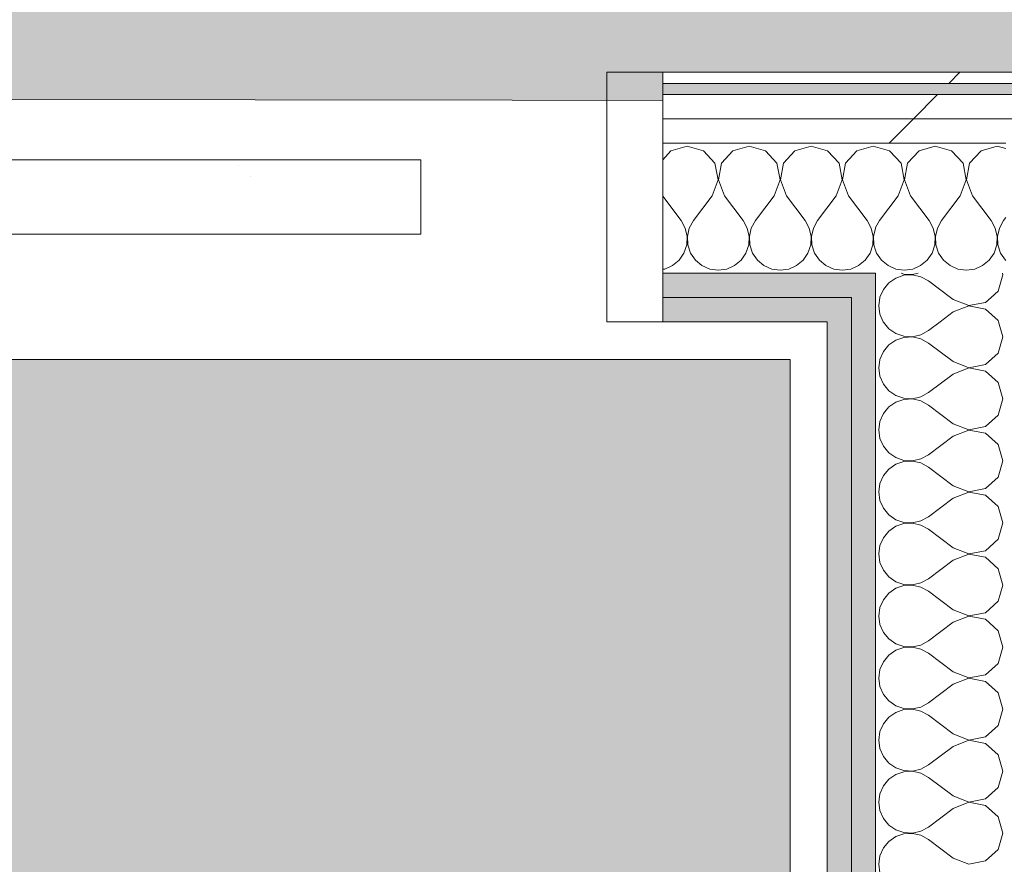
# Model space of a CAD drawing. Header units: millimetres. Extents: x -30280 to 19093, y -19284 to 4746.
# Tile 166 of 256: x -6642 to -6113, y -14100 to -13646. Entities that reach past the tile are written whole.
import ezdxf

# ---------------------------------------------------------------- set-up
doc = ezdxf.new("R2010")
doc.units = ezdxf.units.MM
doc.header["$MEASUREMENT"] = 0
doc.linetypes.add('Wipeout_Contour', pattern=[1000, 0, -1000])
for name, color, linetype in [('Nuevo_07_CR_Cel Ras pladur', 7, 'Continuous'), ('Nuevo_08_E_Envans secs', 7, 'Continuous'), ('Nuevo_Puertas Archicad', 7, 'Continuous')]:
    doc.layers.add(name, color=color, linetype=linetype)
for name, color, linetype, lineweight, true_color in [('Nuevo_07_CR_Cel Ras pladur_Pluma_Nº__102', 7, 'Continuous', 5, 0xcccccc), ('Nuevo_08_E_Envans secs_Pluma_Nº__102', 7, 'Continuous', 5, 0xcccccc), ('Nuevo_08_E_Envans secs_Pluma_Nº__171', 171, 'Continuous', 13, 0xaaaaff), ('Nuevo_08_E_Envans secs_Pluma_Nº__177', 7, 'Continuous', 15, 0xf7e046), ('Nuevo_08_E_Envans secs_Pluma_Nº__79', 7, 'Continuous', 5, 0xaaffd5)]:
    doc.layers.add(name, color=color, linetype=linetype, lineweight=lineweight, true_color=true_color)
doc.layers.add('Nuevo_08_E_Envans secs_Pluma_Nº__1', color=7, linetype='Continuous', lineweight=5)
doc.layers.add('Nuevo_Puertas Archicad_Pluma_Nº__1', color=7, linetype='Continuous', lineweight=5)
pattern_1 = [(45, (0, 0), (-183.8478, 183.8478), [195, -65]), (45, (7e-14, 183.85), (-183.8478, 183.8478), [195, -65])]

# ---------------------------------------------------------------- blocks, each defined once
blk = doc.blocks.new('Forjado_1_1', base_point=(-28050.85, 1700.85))
at = {"layer": 'Nuevo_07_CR_Cel Ras pladur_Pluma_Nº__102', "linetype": 'Continuous', "lineweight": 0, "true_color": 0x333333}
h = blk.add_hatch(color=250, dxfattribs=at)
h.paths.add_polyline_path([(-28050.85, 1700.85), (-1702.11, 1700.85), (-1556.11, 1700.85), (-1556.11, -1703.98), (-1619.11, -1703.98), (-1619.11, -6940.7), (-1544.11, -6940.7), (-1544.11, -7505.7), (-1616.26, -7505.7), (-1616.05, -11923.98), (-1552.9, -11923.98), (-1552.9, -12503.98), (-2036.11, -12503.98), (-2036.11, -12340.7), (-6985.39, -12340.7), (-6985.39, -12549.28), (-7491.4, -12549.28), (-7491.4, -12393.7), (-10655.85, -12393.7), (-10657.1, -13685.07), (-1603.63, -13694.56), (-1609.23, -16937.98), (375.89, -16937.98), (375.89, -16738.98), (1128.89, -16738.98), (1128.89, -17066.98), (2622.91, -17066.98), (5778.89, -17066.98), (5778.89, -16738.98), (6378.89, -16738.98), (6378.89, -12488.98), (5778.89, -12488.98), (5763.89, -12069.98), (3832.9, -12069.98), (2768.91, -12069.98), (2768.91, -12619.14), (2622.91, -12619.14), (2622.91, -12069.98), (843.89, -12069.98), (843.89, -12503.98), (363.89, -12503.98), (363.89, -11923.98), (6641.89, -11923.98), (6627.87, -9203.97), (6003.89, -9207.42), (6010.89, -7490.7), (5790.89, -7490.7), (5790.89, -6940.7), (6010.89, -6940.7), (6010.89, -1710.7), (5770.89, -1710.7), (5770.89, 3861.73), (-28038.85, 3861.73)])
h.paths.add_polyline_path([(7.39, -9099.15), (-1192.61, -9099.15), (-1192.61, 1700.85), (7.39, 1700.85)], flags=0)
h.paths.add_polyline_path([(-1181.11, -11348.2), (-1181.11, -9848.2), (5718.89, -9848.2), (5718.89, -11348.2)], flags=0)
h.paths.add_polyline_path([(38, -16371.48), (-1162, -16371.48), (-1162, -12771.48), (38, -12771.48)], flags=0)
h.paths.add_polyline_path([(2309.36, -16371.48), (1109.36, -16371.48), (1109.36, -12771.48), (2309.36, -12771.48)], flags=0)
h.paths.add_polyline_path([(2226.83, -8799.15), (2226.83, 1400.85), (3726.83, 1400.85), (3726.83, -8799.15)], flags=0)
h.paths.add_polyline_path([(3832.9, -12471.48), (5032.9, -12471.48), (5032.9, -16671.48), (3832.9, -16671.48)], flags=0)
at = {"layer": 'Nuevo_07_CR_Cel Ras pladur_Pluma_Nº__102', "color": 254, "linetype": 'Continuous', "lineweight": 5, "true_color": 0xcccccc, "flags": 128}
blk.add_lwpolyline([(1128.89, -16738.98), (375.89, -16738.98), (375.89, -16937.98), (-1609.23, -16937.98), (-1603.63, -13694.56), (-10657.1, -13685.07), (-10655.85, -12393.7), (-7491.4, -12393.7), (-7491.4, -12549.28), (-6985.39, -12549.28), (-6985.39, -12340.7), (-2036.11, -12340.7), (-2036.11, -12503.98), (-1552.9, -12503.98), (-1552.9, -11923.98), (-1616.05, -11923.98), (-1616.26, -7505.7)], dxfattribs=at)
blk = doc.blocks.new('Forjado_8_1', base_point=(-8386.54, -15315.59))
at = {"layer": 'Nuevo_07_CR_Cel Ras pladur_Pluma_Nº__102', "linetype": 'Continuous', "lineweight": 0, "true_color": 0x333333}
blk.add_hatch(color=250, dxfattribs=at).paths.add_polyline_path([(-8386.54, -15315.59), (-6228.09, -15315.59), (-6228.09, -13828.8), (-8386.54, -13828.8)])
at = {"layer": 'Nuevo_07_CR_Cel Ras pladur_Pluma_Nº__102', "color": 254, "linetype": 'Continuous', "lineweight": 5, "true_color": 0xcccccc, "flags": 128}
blk.add_lwpolyline([(-8386.54, -15315.59), (-6228.09, -15315.59), (-6228.09, -13828.8), (-8386.54, -13828.8)], close=True, dxfattribs=at)
blk = doc.blocks.new('*X533')
at = {"layer": 'Nuevo_08_E_Envans secs_Pluma_Nº__102', "color": 254, "linetype": 'Continuous', "lineweight": 5, "true_color": 0xcccccc}
for p, q in [((-6174.57, -13716.72), (-6182.09, -13714.58)), ((-6150, -13714.23), (-6158.76, -13716.72)), ((-6141.24, -13716.72), (-6150, -13714.23)), ((-6116.67, -13714.23), (-6125.43, -13716.72)), ((-6112.09, -13715.53), (-6116.67, -13714.23)), ((-6168.43, -13723.44), (-6174.57, -13716.72)), ((-6158.76, -13716.72), (-6164.91, -13723.44)), ((-6135.09, -13723.44), (-6141.24, -13716.72)), ((-6125.43, -13716.72), (-6131.57, -13723.44)), ((-6166.73, -13732.39), (-6168.43, -13723.44)), ((-6164.91, -13723.44), (-6166.6, -13732.39)), ((-6133.4, -13732.39), (-6135.09, -13723.44)), ((-6131.57, -13723.44), (-6133.27, -13732.39)), ((-6170, -13740.89), (-6166.73, -13732.39)), ((-6166.6, -13732.39), (-6163.33, -13740.89)), ((-6136.67, -13740.89), (-6133.4, -13732.39)), ((-6133.27, -13732.39), (-6130, -13740.89)), ((-6170, -13740.89), (-6180, -13754.23)), ((-6163.33, -13740.89), (-6153.33, -13754.23)), ((-6136.67, -13740.89), (-6146.67, -13754.23)), ((-6130, -13740.89), (-6120, -13754.23)), ((-6112.09, -13752.56), (-6113.33, -13754.23)), ((-6180, -13754.23), (-6182.09, -13758)), ((-6151.11, -13758.25), (-6153.33, -13754.23)), ((-6150.07, -13762.73), (-6151.11, -13758.25)), ((-6148.89, -13758.25), (-6149.93, -13762.73)), ((-6146.67, -13754.23), (-6148.89, -13758.25)), ((-6117.77, -13758.25), (-6120, -13754.23)), ((-6116.73, -13762.73), (-6117.77, -13758.25)), ((-6115.56, -13758.25), (-6116.6, -13762.73)), ((-6113.33, -13754.23), (-6115.56, -13758.25)), ((-6150.29, -13767.32), (-6150.07, -13762.73)), ((-6149.93, -13762.73), (-6149.71, -13767.32)), ((-6116.96, -13767.32), (-6116.73, -13762.73)), ((-6116.6, -13762.73), (-6116.38, -13767.32)), ((-6151.76, -13771.68), (-6150.29, -13767.32)), ((-6149.71, -13767.32), (-6148.24, -13771.68)), ((-6118.43, -13771.68), (-6116.96, -13767.32)), ((-6116.38, -13767.32), (-6114.91, -13771.68)), ((-6182.09, -13770.16), (-6181.57, -13771.68)), ((-6181.57, -13771.68), (-6178.97, -13775.47)), ((-6154.36, -13775.47), (-6151.76, -13771.68)), ((-6148.24, -13771.68), (-6145.64, -13775.47)), ((-6121.03, -13775.47), (-6118.43, -13771.68)), ((-6114.91, -13771.68), (-6112.3, -13775.47)), ((-6178.97, -13775.47), (-6175.43, -13778.4)), ((-6175.43, -13778.4), (-6171.22, -13780.26)), ((-6162.11, -13780.26), (-6157.9, -13778.4)), ((-6157.9, -13778.4), (-6154.36, -13775.47)), ((-6145.64, -13775.47), (-6142.1, -13778.4)), ((-6142.1, -13778.4), (-6137.89, -13780.26)), ((-6128.78, -13780.26), (-6124.57, -13778.4)), ((-6124.57, -13778.4), (-6121.03, -13775.47)), ((-6112.3, -13775.47), (-6112.09, -13775.65)), ((-6171.22, -13780.26), (-6166.67, -13780.89)), ((-6166.67, -13780.89), (-6162.11, -13780.26)), ((-6137.89, -13780.26), (-6133.33, -13780.89)), ((-6133.33, -13780.89), (-6128.78, -13780.26))]:
    blk.add_line(p, q, dxfattribs=at)
blk = doc.blocks.new('*X535')
at = {"layer": 'Nuevo_08_E_Envans secs_Pluma_Nº__102', "color": 254, "linetype": 'Continuous', "lineweight": 5, "true_color": 0xcccccc}
for p, q in [((-6283.33, -13714.23), (-6292.1, -13716.72)), ((-6274.57, -13716.72), (-6283.33, -13714.23)), ((-6250, -13714.23), (-6258.76, -13716.72)), ((-6241.24, -13716.72), (-6250, -13714.23)), ((-6216.67, -13714.23), (-6225.43, -13716.72)), ((-6207.9, -13716.72), (-6216.67, -13714.23)), ((-6183.33, -13714.23), (-6192.1, -13716.72)), ((-6182.09, -13714.58), (-6183.33, -13714.23)), ((-6292.1, -13716.72), (-6296.5, -13721.54)), ((-6268.43, -13723.44), (-6274.57, -13716.72)), ((-6258.76, -13716.72), (-6264.91, -13723.44)), ((-6235.09, -13723.44), (-6241.24, -13716.72)), ((-6225.43, -13716.72), (-6231.57, -13723.44)), ((-6201.76, -13723.44), (-6207.9, -13716.72)), ((-6192.1, -13716.72), (-6198.24, -13723.44)), ((-6266.73, -13732.39), (-6268.43, -13723.44)), ((-6264.91, -13723.44), (-6266.6, -13732.39)), ((-6233.4, -13732.39), (-6235.09, -13723.44)), ((-6231.57, -13723.44), (-6233.27, -13732.39)), ((-6200.07, -13732.39), (-6201.76, -13723.44)), ((-6198.24, -13723.44), (-6199.93, -13732.39)), ((-6270, -13740.89), (-6266.73, -13732.39)), ((-6266.6, -13732.39), (-6263.33, -13740.89)), ((-6236.67, -13740.89), (-6233.4, -13732.39)), ((-6233.27, -13732.39), (-6230, -13740.89)), ((-6203.33, -13740.89), (-6200.07, -13732.39)), ((-6199.93, -13732.39), (-6196.67, -13740.89)), ((-6296.5, -13741.11), (-6286.67, -13754.23)), ((-6270, -13740.89), (-6280, -13754.23)), ((-6263.33, -13740.89), (-6253.33, -13754.23)), ((-6236.67, -13740.89), (-6246.67, -13754.23)), ((-6230, -13740.89), (-6220, -13754.23)), ((-6203.33, -13740.89), (-6213.33, -13754.23)), ((-6196.67, -13740.89), (-6186.67, -13754.23)), ((-6284.44, -13758.25), (-6286.67, -13754.23)), ((-6283.4, -13762.73), (-6284.44, -13758.25)), ((-6282.23, -13758.25), (-6283.27, -13762.73)), ((-6280, -13754.23), (-6282.23, -13758.25)), ((-6251.11, -13758.25), (-6253.33, -13754.23)), ((-6250.07, -13762.73), (-6251.11, -13758.25)), ((-6248.89, -13758.25), (-6249.93, -13762.73)), ((-6246.67, -13754.23), (-6248.89, -13758.25)), ((-6217.77, -13758.25), (-6220, -13754.23)), ((-6216.73, -13762.73), (-6217.77, -13758.25)), ((-6215.56, -13758.25), (-6216.6, -13762.73)), ((-6213.33, -13754.23), (-6215.56, -13758.25)), ((-6184.44, -13758.25), (-6186.67, -13754.23)), ((-6183.4, -13762.73), (-6184.44, -13758.25)), ((-6182.23, -13758.25), (-6183.27, -13762.73)), ((-6182.09, -13758), (-6182.23, -13758.25)), ((-6283.62, -13767.32), (-6283.4, -13762.73)), ((-6283.27, -13762.73), (-6283.04, -13767.32)), ((-6250.29, -13767.32), (-6250.07, -13762.73)), ((-6249.93, -13762.73), (-6249.71, -13767.32)), ((-6216.96, -13767.32), (-6216.73, -13762.73)), ((-6216.6, -13762.73), (-6216.38, -13767.32)), ((-6183.62, -13767.32), (-6183.4, -13762.73)), ((-6183.27, -13762.73), (-6183.04, -13767.32)), ((-6285.09, -13771.68), (-6283.62, -13767.32)), ((-6283.04, -13767.32), (-6281.57, -13771.68)), ((-6251.76, -13771.68), (-6250.29, -13767.32)), ((-6249.71, -13767.32), (-6248.24, -13771.68)), ((-6218.43, -13771.68), (-6216.96, -13767.32)), ((-6216.38, -13767.32), (-6214.91, -13771.68)), ((-6185.09, -13771.68), (-6183.62, -13767.32)), ((-6183.04, -13767.32), (-6182.09, -13770.16)), ((-6287.7, -13775.47), (-6285.09, -13771.68)), ((-6281.57, -13771.68), (-6278.97, -13775.47)), ((-6254.36, -13775.47), (-6251.76, -13771.68)), ((-6248.24, -13771.68), (-6245.64, -13775.47)), ((-6221.03, -13775.47), (-6218.43, -13771.68)), ((-6214.91, -13771.68), (-6212.3, -13775.47)), ((-6187.7, -13775.47), (-6185.09, -13771.68)), ((-6295.45, -13780.26), (-6291.24, -13778.4)), ((-6291.24, -13778.4), (-6287.7, -13775.47)), ((-6278.97, -13775.47), (-6275.43, -13778.4)), ((-6275.43, -13778.4), (-6271.22, -13780.26)), ((-6262.11, -13780.26), (-6257.9, -13778.4)), ((-6257.9, -13778.4), (-6254.36, -13775.47)), ((-6245.64, -13775.47), (-6242.1, -13778.4)), ((-6242.1, -13778.4), (-6237.89, -13780.26)), ((-6228.78, -13780.26), (-6224.57, -13778.4)), ((-6224.57, -13778.4), (-6221.03, -13775.47)), ((-6212.3, -13775.47), (-6208.76, -13778.4)), ((-6208.76, -13778.4), (-6204.55, -13780.26)), ((-6195.45, -13780.26), (-6191.24, -13778.4)), ((-6191.24, -13778.4), (-6187.7, -13775.47)), ((-6296.5, -13780.41), (-6295.45, -13780.26)), ((-6271.22, -13780.26), (-6266.67, -13780.89)), ((-6266.67, -13780.89), (-6262.11, -13780.26)), ((-6237.89, -13780.26), (-6233.33, -13780.89)), ((-6233.33, -13780.89), (-6228.78, -13780.26)), ((-6204.55, -13780.26), (-6200, -13780.89)), ((-6200, -13780.89), (-6195.45, -13780.26))]:
    blk.add_line(p, q, dxfattribs=at)
blk = doc.blocks.new('Puerta Corredera Empotrada 27_4')
at = {"layer": 'Nuevo_Puertas Archicad', "linetype": 'Continuous', "lineweight": 0, "true_color": 0xffffff}
h = blk.add_hatch(dxfattribs=at)
h.set_pattern_fill('Hormigón_en_Masa_0001', style=0, pattern_type=2)
h.set_pattern_definition([(0, (0, 0), (0, 779.4), [48.75, -401.25]), (0, (225, 389.7), (0, 779.4), [48.75, -401.25]), (60, (0, 0), (-675, 389.7), [48.75, -401.25]), (60, (450, 0), (-675, 389.7), [48.75, -401.25]), (120, (48.75, 0), (675, 389.7), [48.75, -401.25]), (120, (498.75, 0), (675, 389.7), [48.75, -401.25]), (0, (0, 75), (0, 150), [0, -150, 0, -225]), (45, (75, 75), (-106.066, 106.066), [0, -112.5, 0, -187.5])])
h.paths.add_polyline_path([(-320, -47), (-320, -87), (520, -87), (520, -47)])
at = {"layer": 'Nuevo_Puertas Archicad_Pluma_Nº__1', "color": 7, "linetype": 'Continuous', "lineweight": 5}
for p, q in [((-420, 0), (-450, 0)), ((-450, 0), (-450, -134)), ((-450, -13), (-450, 0)), ((-450, -13), (-450, 0)), ((-420, -134), (-420, 0)), ((-450, -26), (-450, -13)), ((-450, -26), (-450, -13)), ((-450, -96), (-450, -26)), ((-450, -96), (-450, -26)), ((-320, -47), (520, -47)), ((-320, -87), (-320, -47)), ((520, -87), (-320, -87)), ((-450, -109), (-450, -96)), ((-450, -109), (-450, -96)), ((-450, -122), (-450, -109)), ((-450, -122), (-450, -109)), ((-450, -128), (-450, -122)), ((-450, -128), (-450, -122)), ((-450, -134), (-450, -128)), ((-450, -134), (-450, -128)), ((-450, -134), (-420, -134))]:
    blk.add_line(p, q, dxfattribs=at)
blk = doc.blocks.new('Muro_76_1', base_point=(-1686.99, -13808.56))
at = {"layer": 'Nuevo_08_E_Envans secs_Pluma_Nº__79', "linetype": 'Continuous', "lineweight": 5, "true_color": 0xaaffd5}
for points in [[(-6296.5, -13795.56), (-6195.09, -13795.56), (-6195.09, -13782.56), (-6296.5, -13782.56)], [(-6195.09, -13795.56), (-6182.09, -13795.56), (-6182.09, -13782.56), (-6195.09, -13782.56)], [(-6296.5, -13795.56), (-6296.5, -13808.56), (-6208.09, -13808.56), (-6208.09, -13795.56)], [(-6208.09, -13808.56), (-6195.09, -13808.56), (-6195.09, -13795.56), (-6208.09, -13795.56)]]:
    blk.add_hatch(color=121, dxfattribs=at).paths.add_polyline_path(points)
at = {"layer": 'Nuevo_08_E_Envans secs_Pluma_Nº__1', "color": 7, "linetype": 'Continuous', "lineweight": 5}
for p, q in [((-6195.09, -13782.56), (-6296.5, -13782.56)), ((-6296.5, -13782.56), (-6296.5, -13795.56)), ((-6182.09, -13782.56), (-6195.09, -13782.56)), ((-6182.09, -13782.56), (-6182.09, -13795.56)), ((-6208.09, -13795.56), (-6296.5, -13795.56)), ((-6296.5, -13795.56), (-6296.5, -13808.56)), ((-6195.09, -13795.56), (-6208.09, -13795.56)), ((-6195.09, -13795.56), (-6195.09, -13808.56))]:
    blk.add_line(p, q, dxfattribs=at)
at = {"layer": 'Nuevo_08_E_Envans secs_Pluma_Nº__1', "color": 7, "linetype": 'Continuous', "lineweight": 5, "flags": 128}
blk.add_lwpolyline([(-6296.5, -13808.56), (-6208.09, -13808.56)], dxfattribs=at)
at = {"color": 254, "linetype": 'Wipeout_Contour', "lineweight": 0, "ltscale": 59188.551438}
blk.add_wipeout([(-4924.34, -13674.56), (-6296.5, -13674.56), (-6296.5, -13680.56), (-4924.34, -13680.56)], dxfattribs=at).dxf.layer = 'Nuevo_08_E_Envans secs'
at = {"color": 254, "linetype": 'Wipeout_Contour', "lineweight": 0, "ltscale": 59245.883282}
blk.add_wipeout([(-6296.5, -13699.56), (-4924.34, -13699.56), (-4924.34, -13686.56), (-6296.5, -13686.56)], dxfattribs=at).dxf.layer = 'Nuevo_08_E_Envans secs'
at = {"layer": 'Nuevo_08_E_Envans secs_Pluma_Nº__171', "linetype": 'Continuous', "lineweight": 13, "true_color": 0xaaaaff}
h = blk.add_hatch(dxfattribs=at)
h.set_pattern_fill('Panellat_HPL_0001', color=161, style=0, pattern_type=2)
h.set_pattern_definition(pattern_1)
h.paths.add_polyline_path([(-4924.34, -13674.56), (-6296.5, -13674.56), (-6296.5, -13680.56), (-4924.34, -13680.56)])
at = {"layer": 'Nuevo_08_E_Envans secs_Pluma_Nº__177', "linetype": 'Continuous', "lineweight": 15, "true_color": 0xf7e046}
h = blk.add_hatch(dxfattribs=at)
h.set_pattern_fill('Panellat_HPL_0001', color=53, style=0, pattern_type=2)
h.set_pattern_definition(pattern_1)
h.paths.add_polyline_path([(-6296.5, -13699.56), (-4924.34, -13699.56), (-4924.34, -13686.56), (-6296.5, -13686.56)])
at = {"layer": 'Nuevo_08_E_Envans secs_Pluma_Nº__1', "color": 7, "linetype": 'Continuous', "lineweight": 5}
for p, q in [((-6296.5, -13674.56), (-6296.5, -13680.56)), ((-4924.34, -13680.56), (-6296.5, -13680.56)), ((-6296.5, -13680.56), (-6296.5, -13686.56)), ((-4924.34, -13686.56), (-6296.5, -13686.56))]:
    blk.add_line(p, q, dxfattribs=at)
at = {"layer": 'Nuevo_08_E_Envans secs_Pluma_Nº__1', "color": 7, "linetype": 'Continuous', "lineweight": 5, "flags": 128}
blk.add_lwpolyline([(-4924.34, -13674.56), (-6296.5, -13674.56)], dxfattribs=at)
at = {"color": 254, "linetype": 'Wipeout_Contour', "lineweight": 0, "ltscale": 59293.975084}
blk.add_wipeout([(-6296.5, -13712.56), (-4924.34, -13712.56), (-4924.34, -13699.56), (-6296.5, -13699.56)], dxfattribs=at).dxf.layer = 'Nuevo_08_E_Envans secs'
at = {"layer": 'Nuevo_08_E_Envans secs_Pluma_Nº__177', "linetype": 'Continuous', "lineweight": 15, "true_color": 0xf7e046}
h = blk.add_hatch(dxfattribs=at)
h.set_pattern_fill('Panellat_HPL_0001', color=53, style=0, pattern_type=2)
h.set_pattern_definition(pattern_1)
h.paths.add_polyline_path([(-6296.5, -13712.56), (-4924.34, -13712.56), (-4924.34, -13699.56), (-6296.5, -13699.56)])
at = {"layer": 'Nuevo_08_E_Envans secs_Pluma_Nº__1', "color": 7, "linetype": 'Continuous', "lineweight": 5}
for p, q in [((-6296.5, -13686.56), (-6296.5, -13699.56)), ((-4924.34, -13699.56), (-6296.5, -13699.56)), ((-6296.5, -13699.56), (-6296.5, -13712.56)), ((-6182.09, -13712.56), (-6296.5, -13712.56)), ((-6296.5, -13712.56), (-6296.5, -13782.56)), ((-6112.09, -13712.56), (-6182.09, -13712.56))]:
    blk.add_line(p, q, dxfattribs=at)
at = {"layer": 'Nuevo_08_E_Envans secs', "color": 7, "lineweight": 20}
for name in ['*X535', '*X533']:
    blk.add_blockref(name, (0, 0), dxfattribs=at)
at = {"layer": 'Nuevo_Puertas Archicad', "color": 253, "linetype": 'Continuous', "lineweight": 5, "true_color": 0xa4a4a6, "zscale": 1000, "rotation": 180}
blk.add_blockref('Puerta Corredera Empotrada 27_4', (-6746.5, -13808.56), dxfattribs=at)
blk = doc.blocks.new('*X557')
at = {"layer": 'Nuevo_08_E_Envans secs_Pluma_Nº__102', "color": 254, "linetype": 'Continuous', "lineweight": 5, "true_color": 0xcccccc}
for p, q in [((-6171.21, -13785.09), (-6175, -13787.7)), ((-6166.85, -13783.62), (-6171.21, -13785.09)), ((-6168.28, -13782.56), (-6166.85, -13783.04)), ((-6166.85, -13783.04), (-6162.26, -13783.27)), ((-6162.26, -13783.4), (-6166.85, -13783.62)), ((-6162.26, -13783.27), (-6159.22, -13782.56)), ((-6157.78, -13784.44), (-6162.26, -13783.4)), ((-6153.75, -13786.67), (-6157.78, -13784.44)), ((-6116.24, -13792.1), (-6113.75, -13783.33)), ((-6113.75, -13783.33), (-6113.97, -13782.56)), ((-6175, -13787.7), (-6177.93, -13791.24)), ((-6141.89, -13795.56), (-6153.75, -13786.67)), ((-6179.79, -13795.45), (-6179.8, -13795.56)), ((-6177.93, -13791.24), (-6179.79, -13795.45)), ((-6120.03, -13795.56), (-6116.24, -13792.1))]:
    blk.add_line(p, q, dxfattribs=at)
blk = doc.blocks.new('*X558')
at = {"layer": 'Nuevo_08_E_Envans secs_Pluma_Nº__102', "color": 254, "linetype": 'Continuous', "lineweight": 5, "true_color": 0xcccccc}
for p, q in [((-6179.8, -13795.56), (-6180.42, -13800)), ((-6140.42, -13796.67), (-6141.89, -13795.56)), ((-6122.97, -13798.24), (-6120.03, -13795.56)), ((-6180.42, -13800), (-6179.79, -13804.55)), ((-6140.42, -13796.67), (-6131.92, -13799.93)), ((-6131.92, -13800.07), (-6140.42, -13803.33)), ((-6131.92, -13799.93), (-6122.97, -13798.24)), ((-6122.97, -13801.76), (-6131.92, -13800.07)), ((-6179.79, -13804.55), (-6178.02, -13808.56)), ((-6140.42, -13803.33), (-6147.39, -13808.56)), ((-6116.24, -13807.9), (-6122.97, -13801.76)), ((-6116.06, -13808.56), (-6116.24, -13807.9))]:
    blk.add_line(p, q, dxfattribs=at)
blk = doc.blocks.new('*X559')
at = {"layer": 'Nuevo_08_E_Envans secs_Pluma_Nº__102', "color": 254, "linetype": 'Continuous', "lineweight": 5, "true_color": 0xcccccc}
for p, q in [((-6178.02, -13808.56), (-6177.93, -13808.76)), ((-6177.93, -13808.76), (-6175, -13812.3)), ((-6147.39, -13808.56), (-6153.75, -13813.33)), ((-6113.75, -13816.67), (-6116.06, -13808.56)), ((-6175, -13812.3), (-6171.21, -13814.91)), ((-6171.21, -13814.91), (-6166.85, -13816.38)), ((-6166.85, -13816.96), (-6171.21, -13818.43)), ((-6166.85, -13816.38), (-6162.26, -13816.6)), ((-6162.26, -13816.73), (-6166.85, -13816.96)), ((-6162.26, -13816.6), (-6157.78, -13815.56)), ((-6157.78, -13817.77), (-6162.26, -13816.73)), ((-6157.78, -13815.56), (-6153.75, -13813.33)), ((-6116.24, -13825.43), (-6113.75, -13816.67)), ((-6175, -13821.03), (-6177.93, -13824.57)), ((-6171.21, -13818.43), (-6175, -13821.03)), ((-6153.75, -13820), (-6157.78, -13817.77)), ((-6140.42, -13830), (-6153.75, -13820)), ((-6177.93, -13824.57), (-6179.79, -13828.78)), ((-6122.97, -13831.57), (-6116.24, -13825.43)), ((-6179.79, -13828.78), (-6180.42, -13833.33)), ((-6140.42, -13830), (-6131.92, -13833.27)), ((-6131.92, -13833.27), (-6122.97, -13831.57)), ((-6180.42, -13833.33), (-6179.79, -13837.89)), ((-6179.79, -13837.89), (-6177.93, -13842.1)), ((-6140.42, -13836.67), (-6153.75, -13846.67)), ((-6131.92, -13833.4), (-6140.42, -13836.67)), ((-6122.97, -13835.09), (-6131.92, -13833.4)), ((-6116.24, -13841.24), (-6122.97, -13835.09)), ((-6177.93, -13842.1), (-6175, -13845.64)), ((-6113.75, -13850), (-6116.24, -13841.24)), ((-6175, -13845.64), (-6171.21, -13848.24)), ((-6171.21, -13848.24), (-6166.85, -13849.71)), ((-6162.26, -13849.93), (-6157.78, -13848.89)), ((-6157.78, -13848.89), (-6153.75, -13846.67)), ((-6171.21, -13851.76), (-6175, -13854.36)), ((-6166.85, -13850.29), (-6171.21, -13851.76)), ((-6166.85, -13849.71), (-6162.26, -13849.93)), ((-6162.26, -13850.07), (-6166.85, -13850.29)), ((-6157.78, -13851.11), (-6162.26, -13850.07)), ((-6153.75, -13853.33), (-6157.78, -13851.11)), ((-6140.42, -13863.33), (-6153.75, -13853.33)), ((-6116.24, -13858.76), (-6113.75, -13850)), ((-6177.93, -13857.9), (-6179.79, -13862.11)), ((-6175, -13854.36), (-6177.93, -13857.9)), ((-6122.97, -13864.91), (-6116.24, -13858.76)), ((-6179.79, -13862.11), (-6180.42, -13866.67)), ((-6140.42, -13863.33), (-6131.92, -13866.6)), ((-6180.42, -13866.67), (-6179.79, -13871.22)), ((-6140.42, -13870), (-6153.75, -13880)), ((-6131.92, -13866.73), (-6140.42, -13870)), ((-6131.92, -13866.6), (-6122.97, -13864.91)), ((-6122.97, -13868.43), (-6131.92, -13866.73)), ((-6116.24, -13874.57), (-6122.97, -13868.43)), ((-6179.79, -13871.22), (-6177.93, -13875.43)), ((-6177.93, -13875.43), (-6175, -13878.97)), ((-6113.75, -13883.33), (-6116.24, -13874.57)), ((-6175, -13878.97), (-6171.21, -13881.57)), ((-6157.78, -13882.23), (-6153.75, -13880)), ((-6171.21, -13885.09), (-6175, -13887.7)), ((-6171.21, -13881.57), (-6166.85, -13883.04)), ((-6166.85, -13883.62), (-6171.21, -13885.09)), ((-6166.85, -13883.04), (-6162.26, -13883.27)), ((-6162.26, -13883.4), (-6166.85, -13883.62)), ((-6162.26, -13883.27), (-6157.78, -13882.23)), ((-6157.78, -13884.44), (-6162.26, -13883.4)), ((-6153.75, -13886.67), (-6157.78, -13884.44)), ((-6116.24, -13892.1), (-6113.75, -13883.33)), ((-6177.93, -13891.24), (-6179.79, -13895.45)), ((-6175, -13887.7), (-6177.93, -13891.24)), ((-6140.42, -13896.67), (-6153.75, -13886.67)), ((-6179.79, -13895.45), (-6180.42, -13900)), ((-6122.97, -13898.24), (-6116.24, -13892.1)), ((-6180.42, -13900), (-6179.79, -13904.55)), ((-6140.42, -13896.67), (-6131.92, -13899.93)), ((-6131.92, -13900.07), (-6140.42, -13903.33)), ((-6131.92, -13899.93), (-6122.97, -13898.24)), ((-6122.97, -13901.76), (-6131.92, -13900.07)), ((-6116.24, -13907.9), (-6122.97, -13901.76)), ((-6179.79, -13904.55), (-6177.93, -13908.76)), ((-6140.42, -13903.33), (-6153.75, -13913.33)), ((-6177.93, -13908.76), (-6175, -13912.3)), ((-6175, -13912.3), (-6171.21, -13914.91)), ((-6113.75, -13916.67), (-6116.24, -13907.9)), ((-6171.21, -13914.91), (-6166.85, -13916.38)), ((-6166.85, -13916.96), (-6171.21, -13918.43)), ((-6166.85, -13916.38), (-6162.26, -13916.6)), ((-6162.26, -13916.73), (-6166.85, -13916.96)), ((-6162.26, -13916.6), (-6157.78, -13915.56)), ((-6157.78, -13917.77), (-6162.26, -13916.73)), ((-6157.78, -13915.56), (-6153.75, -13913.33)), ((-6116.24, -13925.43), (-6113.75, -13916.67)), ((-6175, -13921.03), (-6177.93, -13924.57)), ((-6171.21, -13918.43), (-6175, -13921.03)), ((-6153.75, -13920), (-6157.78, -13917.77)), ((-6140.42, -13930), (-6153.75, -13920)), ((-6177.93, -13924.57), (-6179.79, -13928.78)), ((-6122.97, -13931.57), (-6116.24, -13925.43)), ((-6179.79, -13928.78), (-6180.42, -13933.33)), ((-6180.42, -13933.33), (-6179.79, -13937.89)), ((-6140.42, -13930), (-6131.92, -13933.27)), ((-6131.92, -13933.4), (-6140.42, -13936.67)), ((-6131.92, -13933.27), (-6122.97, -13931.57)), ((-6122.97, -13935.09), (-6131.92, -13933.4)), ((-6179.79, -13937.89), (-6177.93, -13942.1)), ((-6140.42, -13936.67), (-6153.75, -13946.67)), ((-6116.24, -13941.24), (-6122.97, -13935.09)), ((-6177.93, -13942.1), (-6175, -13945.64)), ((-6113.75, -13950), (-6116.24, -13941.24)), ((-6175, -13945.64), (-6171.21, -13948.24)), ((-6171.21, -13948.24), (-6166.85, -13949.71)), ((-6162.26, -13949.93), (-6157.78, -13948.89)), ((-6157.78, -13948.89), (-6153.75, -13946.67)), ((-6175, -13954.36), (-6177.93, -13957.9)), ((-6171.21, -13951.76), (-6175, -13954.36)), ((-6166.85, -13950.29), (-6171.21, -13951.76)), ((-6166.85, -13949.71), (-6162.26, -13949.93)), ((-6162.26, -13950.07), (-6166.85, -13950.29)), ((-6157.78, -13951.11), (-6162.26, -13950.07)), ((-6153.75, -13953.33), (-6157.78, -13951.11)), ((-6140.42, -13963.33), (-6153.75, -13953.33)), ((-6116.24, -13958.76), (-6113.75, -13950)), ((-6177.93, -13957.9), (-6179.79, -13962.11)), ((-6122.97, -13964.91), (-6116.24, -13958.76)), ((-6179.79, -13962.11), (-6180.42, -13966.67)), ((-6140.42, -13963.33), (-6131.92, -13966.6)), ((-6131.92, -13966.6), (-6122.97, -13964.91)), ((-6180.42, -13966.67), (-6179.79, -13971.22)), ((-6140.42, -13970), (-6153.75, -13980)), ((-6131.92, -13966.73), (-6140.42, -13970)), ((-6122.97, -13968.43), (-6131.92, -13966.73)), ((-6116.24, -13974.57), (-6122.97, -13968.43)), ((-6179.79, -13971.22), (-6177.93, -13975.43)), ((-6177.93, -13975.43), (-6175, -13978.97)), ((-6113.75, -13983.33), (-6116.24, -13974.57)), ((-6175, -13978.97), (-6171.21, -13981.57)), ((-6157.78, -13982.23), (-6153.75, -13980)), ((-6171.21, -13985.09), (-6175, -13987.7)), ((-6171.21, -13981.57), (-6166.85, -13983.04)), ((-6166.85, -13983.62), (-6171.21, -13985.09)), ((-6166.85, -13983.04), (-6162.26, -13983.27)), ((-6162.26, -13983.4), (-6166.85, -13983.62)), ((-6162.26, -13983.27), (-6157.78, -13982.23)), ((-6157.78, -13984.44), (-6162.26, -13983.4)), ((-6153.75, -13986.67), (-6157.78, -13984.44)), ((-6116.24, -13992.1), (-6113.75, -13983.33)), ((-6177.93, -13991.24), (-6179.79, -13995.45)), ((-6175, -13987.7), (-6177.93, -13991.24)), ((-6140.42, -13996.67), (-6153.75, -13986.67)), ((-6179.79, -13995.45), (-6180.42, -14000)), ((-6140.42, -13996.67), (-6131.92, -13999.93)), ((-6122.97, -13998.24), (-6116.24, -13992.1)), ((-6180.42, -14000), (-6179.79, -14004.55)), ((-6131.92, -14000.07), (-6140.42, -14003.33)), ((-6131.92, -13999.93), (-6122.97, -13998.24)), ((-6122.97, -14001.76), (-6131.92, -14000.07)), ((-6116.24, -14007.9), (-6122.97, -14001.76)), ((-6179.79, -14004.55), (-6177.93, -14008.76)), ((-6140.42, -14003.33), (-6153.75, -14013.33)), ((-6177.93, -14008.76), (-6175, -14012.3)), ((-6175, -14012.3), (-6171.21, -14014.91)), ((-6113.75, -14016.67), (-6116.24, -14007.9)), ((-6171.21, -14014.91), (-6166.85, -14016.38)), ((-6166.85, -14016.96), (-6171.21, -14018.43)), ((-6166.85, -14016.38), (-6162.26, -14016.6)), ((-6162.26, -14016.73), (-6166.85, -14016.96)), ((-6162.26, -14016.6), (-6157.78, -14015.56)), ((-6157.78, -14017.77), (-6162.26, -14016.73)), ((-6157.78, -14015.56), (-6153.75, -14013.33)), ((-6153.75, -14020), (-6157.78, -14017.77)), ((-6116.24, -14025.43), (-6113.75, -14016.67)), ((-6175, -14021.03), (-6177.93, -14024.57)), ((-6171.21, -14018.43), (-6175, -14021.03)), ((-6140.42, -14030), (-6153.75, -14020)), ((-6179.79, -14028.78), (-6180.42, -14033.33)), ((-6177.93, -14024.57), (-6179.79, -14028.78)), ((-6122.97, -14031.57), (-6116.24, -14025.43)), ((-6180.42, -14033.33), (-6179.79, -14037.89)), ((-6140.42, -14030), (-6131.92, -14033.27)), ((-6131.92, -14033.4), (-6140.42, -14036.67)), ((-6131.92, -14033.27), (-6122.97, -14031.57)), ((-6122.97, -14035.09), (-6131.92, -14033.4)), ((-6179.79, -14037.89), (-6177.93, -14042.1)), ((-6140.42, -14036.67), (-6153.75, -14046.67)), ((-6116.24, -14041.24), (-6122.97, -14035.09)), ((-6177.93, -14042.1), (-6175, -14045.64)), ((-6113.75, -14050), (-6116.24, -14041.24)), ((-6175, -14045.64), (-6171.21, -14048.24)), ((-6171.21, -14048.24), (-6166.85, -14049.71)), ((-6166.85, -14049.71), (-6162.26, -14049.93)), ((-6162.26, -14049.93), (-6157.78, -14048.89)), ((-6157.78, -14048.89), (-6153.75, -14046.67)), ((-6116.24, -14058.76), (-6113.75, -14050)), ((-6175, -14054.36), (-6177.93, -14057.9)), ((-6171.21, -14051.76), (-6175, -14054.36)), ((-6166.85, -14050.29), (-6171.21, -14051.76)), ((-6162.26, -14050.07), (-6166.85, -14050.29)), ((-6157.78, -14051.11), (-6162.26, -14050.07)), ((-6153.75, -14053.33), (-6157.78, -14051.11)), ((-6140.42, -14063.33), (-6153.75, -14053.33)), ((-6177.93, -14057.9), (-6179.79, -14062.11)), ((-6122.97, -14064.91), (-6116.24, -14058.76)), ((-6179.79, -14062.11), (-6180.42, -14066.67)), ((-6140.42, -14063.33), (-6131.92, -14066.6)), ((-6131.92, -14066.6), (-6122.97, -14064.91)), ((-6180.42, -14066.67), (-6179.79, -14071.22)), ((-6179.79, -14071.22), (-6177.93, -14075.43)), ((-6140.42, -14070), (-6153.75, -14080)), ((-6131.92, -14066.73), (-6140.42, -14070)), ((-6122.97, -14068.43), (-6131.92, -14066.73)), ((-6116.24, -14074.57), (-6122.97, -14068.43)), ((-6177.93, -14075.43), (-6175, -14078.97)), ((-6113.75, -14083.33), (-6116.24, -14074.57)), ((-6175, -14078.97), (-6171.21, -14081.57)), ((-6171.21, -14081.57), (-6166.85, -14083.04)), ((-6157.78, -14082.23), (-6153.75, -14080)), ((-6171.21, -14085.09), (-6175, -14087.7)), ((-6166.85, -14083.62), (-6171.21, -14085.09)), ((-6166.85, -14083.04), (-6162.26, -14083.27)), ((-6162.26, -14083.4), (-6166.85, -14083.62)), ((-6162.26, -14083.27), (-6157.78, -14082.23)), ((-6157.78, -14084.44), (-6162.26, -14083.4)), ((-6153.75, -14086.67), (-6157.78, -14084.44)), ((-6140.42, -14096.67), (-6153.75, -14086.67)), ((-6116.24, -14092.1), (-6113.75, -14083.33)), ((-6177.93, -14091.24), (-6179.79, -14095.45)), ((-6175, -14087.7), (-6177.93, -14091.24)), ((-6122.97, -14098.24), (-6116.24, -14092.1)), ((-6179.79, -14095.45), (-6180.42, -14100)), ((-6140.42, -14096.67), (-6131.92, -14099.93)), ((-6180.42, -14100), (-6179.79, -14104.55)), ((-6131.92, -14099.93), (-6122.97, -14098.24))]:
    blk.add_line(p, q, dxfattribs=at)
blk = doc.blocks.new('Muro_80_1', base_point=(-6147.09, -15314.08))
at = {"layer": 'Nuevo_08_E_Envans secs_Pluma_Nº__79', "linetype": 'Continuous', "lineweight": 5, "true_color": 0xaaffd5}
for points in [[(-6195.09, -13808.56), (-6182.09, -13808.56), (-6182.09, -13795.56), (-6195.09, -13795.56)], [(-6195.09, -15313.96), (-6195.09, -13808.56), (-6208.09, -13808.56), (-6208.09, -15313.93)], [(-6182.09, -15313.99), (-6182.09, -13808.56), (-6195.09, -13808.56), (-6195.09, -15313.96)]]:
    blk.add_hatch(color=121, dxfattribs=at).paths.add_polyline_path(points)
at = {"layer": 'Nuevo_08_E_Envans secs_Pluma_Nº__1', "color": 7, "linetype": 'Continuous', "lineweight": 5}
for p, q in [((-6182.09, -13782.56), (-6182.09, -13795.56)), ((-6195.09, -13795.56), (-6195.09, -13808.56)), ((-6182.09, -13795.56), (-6182.09, -13808.56)), ((-6195.09, -15313.96), (-6195.09, -13808.56)), ((-6182.09, -15313.99), (-6182.09, -13808.56))]:
    blk.add_line(p, q, dxfattribs=at)
at = {"layer": 'Nuevo_08_E_Envans secs_Pluma_Nº__1', "color": 7, "linetype": 'Continuous', "lineweight": 5, "flags": 128}
blk.add_lwpolyline([(-6208.09, -13808.56), (-6208.09, -15313.93)], dxfattribs=at)
at = {"layer": 'Nuevo_08_E_Envans secs', "color": 7, "lineweight": 20}
for name in ['*X557', '*X558', '*X559']:
    blk.add_blockref(name, (0, 0), dxfattribs=at)

msp = doc.modelspace()

# ---------------------------------------------------------------- block references
at = {"layer": 'Nuevo_07_CR_Cel Ras pladur', "color": 254, "linetype": 'Continuous', "lineweight": 5, "true_color": 0xcccccc}
for name, p in [('Forjado_1_1', (-28050.85, 1700.85)), ('Forjado_8_1', (-8386.54, -15315.59))]:
    msp.add_blockref(name, p, dxfattribs=at)

# ---------------------------------------------------------------- next in the draw order: block references
at = {"layer": 'Nuevo_08_E_Envans secs', "color": 7, "lineweight": 20}
msp.add_blockref('Muro_76_1', (-1686.99, -13808.56), dxfattribs=at)

# ---------------------------------------------------------------- next in the draw order: block references
msp.add_blockref('Muro_80_1', (-6147.09, -15314.08), dxfattribs=at)

doc.saveas('drawing.dxf')
